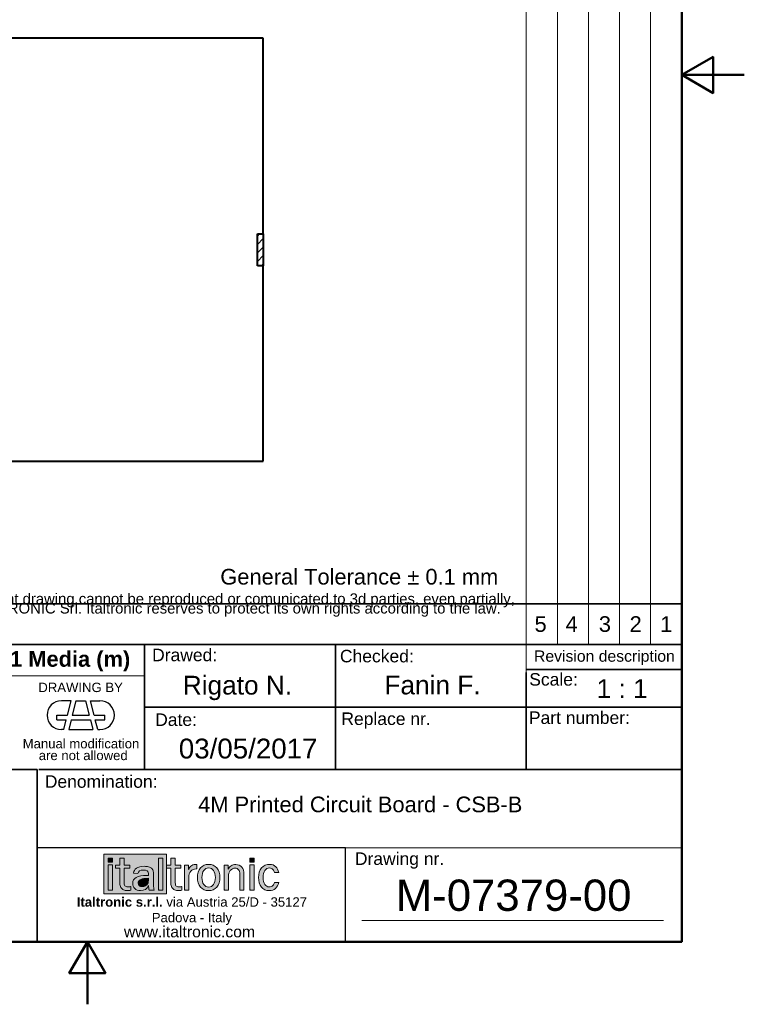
# Model space of a CAD drawing. Header units: millimetres. Extents: x 0 to 210, y 0 to 297.
# Tile 2 of 3: x 94 to 210, y 0 to 157. Entities that reach past the tile are written whole.
import ezdxf
from ezdxf.enums import TextEntityAlignment as Align

# ---------------------------------------------------------------- set-up
doc = ezdxf.new("R2010")
doc.units = ezdxf.units.MM
doc.layers.get('0').update_dxf_attribs({"lineweight": 25})
for name, color, linetype, lineweight in [('AM_0', 7, 'Continuous', 30), ('Bordo_0', 7, 'Continuous', 50), ('Geometria schizzo(ISO)', 7, 'Continuous', 35), ('Livello 1', 7, 'Continuous', 25), ('Simboli(ISO)', 7, 'Continuous', 25), ('Spigoli visibili(ISO)', 7, 'Continuous', 40), ('Tratteggio', 7, 'Continuous', 9)]:
    doc.layers.add(name, color=color, linetype=linetype, lineweight=lineweight)
doc.styles.add('Corrente-ISO', font='arial.ttf')
doc.styles.add('Gruppo1', font='arial.ttf')
doc.styles.get("Standard").update_dxf_attribs({"font": 'arial.ttf'})
doc.styles.add('Stile testo18', font='arial.ttf')
doc.styles.add('Stile testo42', font='arial.ttf')
doc.styles.add('Stile testo43', font='arial.ttf')
doc.styles.add('Stile testo76', font='arial.ttf')
doc.styles.add('Stile testo77', font='arial.ttf')
doc.styles.add('Stile testo92', font='arial.ttf')

# ---------------------------------------------------------------- blocks, each defined once
blk = doc.blocks.new('Bordi Bordo di default')
at = {"layer": 'Bordo_0', "flags": 128}
for points in [[(10, 10), (10, 287), (200, 287), (200, 10), (10, 10)], [(210, 148.5), (200, 148.5), (205, 151.39), (205, 145.61), (200, 148.5)], [(105, 0), (105, 10), (102.11, 5), (107.89, 5), (105, 10)]]:
    blk.add_lwpolyline(points, dxfattribs=at)
blk = doc.blocks.new('Cartigli Italtronic_new')
at = {"layer": 'Tratteggio', "true_color": 0x00aeef}
h = blk.add_hatch(color=140, dxfattribs=at)
edge = h.paths.add_edge_path(flags=0)
edge.add_spline(control_points=[(199.46, 18.16), (199.24, 17.6), (198.81, 17.32), (198.19, 17.32), (197.82, 17.32), (197.52, 17.43), (197.29, 17.65)], knot_values=[2, 2, 2, 2, 3, 3, 3, 4, 4, 4, 4], degree=3, periodic=0)
edge.add_spline(control_points=[(197.29, 17.65), (197.06, 17.87), (196.95, 18.14), (196.95, 18.47), (196.95, 19.33), (197.71, 19.76), (199.22, 19.76), (199.28, 19.76), (199.36, 19.76), (199.46, 19.75)], knot_values=[4, 4, 4, 4, 5, 5, 5, 6, 6, 6, 7, 7, 7, 7], degree=3, periodic=0)
edge.add_line((199.46, 19.75), (199.46, 20.04))
edge.add_spline(control_points=[(199.46, 20.04), (199.46, 20.42), (199.2, 20.62), (198.67, 20.62), (198.15, 20.62), (197.86, 20.42), (197.79, 20.04)], knot_values=[8, 8, 8, 8, 9, 9, 9, 10, 10, 10, 10], degree=3, periodic=0)
edge.add_line((197.79, 20.04), (197.07, 20.14))
edge.add_spline(control_points=[(197.07, 20.14), (197.11, 20.45), (197.27, 20.71), (197.55, 20.91)], knot_values=[11, 11, 11, 11, 12, 12, 12, 12], degree=3, periodic=0)
edge.add_spline(control_points=[(197.55, 20.91), (197.83, 21.11), (198.24, 21.21), (198.78, 21.21), (199.07, 21.21), (199.3, 21.19), (199.49, 21.14)], knot_values=[12, 12, 12, 12, 13, 13, 13, 14, 14, 14, 14], degree=3, periodic=0)
edge.add_spline(control_points=[(199.49, 21.14), (199.67, 21.09), (199.82, 21.01), (199.95, 20.89)], knot_values=[14, 14, 14, 14, 15, 15, 15, 15], degree=3, periodic=0)
edge.add_spline(control_points=[(199.95, 20.89), (200.08, 20.78), (200.16, 20.66), (200.21, 20.52)], knot_values=[15, 15, 15, 15, 16, 16, 16, 16], degree=3, periodic=0)
edge.add_spline(control_points=[(200.21, 20.52), (200.26, 20.39), (200.28, 20.16), (200.28, 19.84)], knot_values=[16, 16, 16, 16, 17, 17, 17, 17], degree=3, periodic=0)
edge.add_line((200.28, 19.84), (200.28, 18.16))
edge.add_spline(control_points=[(200.28, 18.16), (200.28, 17.91), (200.32, 17.66), (200.4, 17.4)], knot_values=[18, 18, 18, 18, 19, 19, 19, 19], degree=3, periodic=0)
edge.add_line((200.4, 17.4), (199.59, 17.4))
edge.add_spline(control_points=[(199.59, 17.4), (199.52, 17.63), (199.48, 17.88), (199.46, 18.16)], knot_values=[1, 1, 1, 1, 2, 2, 2, 2], degree=3, periodic=0)
edge = h.paths.add_edge_path(flags=0)
edge.add_spline(control_points=[(194.93, 18.15), (194.91, 18.3), (194.89, 18.55), (194.89, 18.92)], knot_values=[2, 2, 2, 2, 3, 3, 3, 3], degree=3, periodic=0)
edge.add_line((194.89, 18.92), (194.89, 20.9))
edge.add_line((194.89, 20.9), (194.21, 20.9))
edge.add_line((194.21, 20.9), (194.21, 21.41))
edge.add_line((194.21, 21.41), (194.89, 21.41))
edge.add_line((194.89, 21.41), (194.89, 22.53))
edge.add_line((194.89, 22.53), (195.57, 22.53))
edge.add_line((195.57, 22.53), (195.57, 21.41))
edge.add_line((195.57, 21.41), (196.5, 21.41))
edge.add_line((196.5, 21.41), (196.5, 20.9))
edge.add_line((196.5, 20.9), (195.57, 20.9))
edge.add_line((195.57, 20.9), (195.57, 18.91))
edge.add_spline(control_points=[(195.57, 18.91), (195.57, 18.48), (195.62, 18.2), (195.71, 18.09)], knot_values=[14, 14, 14, 14, 15, 15, 15, 15], degree=3, periodic=0)
edge.add_spline(control_points=[(195.71, 18.09), (195.79, 17.98), (195.94, 17.92), (196.19, 17.92)], knot_values=[15, 15, 15, 15, 16, 16, 16, 16], degree=3, periodic=0)
edge.add_spline(control_points=[(196.19, 17.92), (196.27, 17.92), (196.34, 17.92), (196.4, 17.93)], knot_values=[16, 16, 16, 16, 17, 17, 17, 17], degree=3, periodic=0)
edge.add_spline(control_points=[(196.4, 17.93), (196.46, 17.94), (196.52, 17.95), (196.58, 17.96)], knot_values=[17, 17, 17, 17, 18, 18, 18, 18], degree=3, periodic=0)
edge.add_line((196.58, 17.96), (196.64, 17.98))
edge.add_line((196.64, 17.98), (196.64, 17.4))
edge.add_line((196.64, 17.4), (196.6, 17.39))
edge.add_spline(control_points=[(196.6, 17.39), (196.52, 17.37), (196.43, 17.35), (196.35, 17.34)], knot_values=[21, 21, 21, 21, 22, 22, 22, 22], degree=3, periodic=0)
edge.add_spline(control_points=[(196.35, 17.34), (196.27, 17.33), (196.19, 17.32), (196.11, 17.32), (195.86, 17.32), (195.66, 17.36), (195.49, 17.44)], knot_values=[22, 22, 22, 22, 23, 23, 23, 24, 24, 24, 24], degree=3, periodic=0)
edge.add_spline(control_points=[(195.49, 17.44), (195.32, 17.52), (195.17, 17.64), (195.06, 17.81)], knot_values=[0, 0, 0, 0, 1, 1, 1, 1], degree=3, periodic=0)
edge.add_spline(control_points=[(195.06, 17.81), (195, 17.9), (194.96, 18.01), (194.93, 18.15)], knot_values=[1, 1, 1, 1, 2, 2, 2, 2], degree=3, periodic=0)
h.paths.add_polyline_path([(201.77, 17.39), (201.09, 17.39), (201.09, 22.52), (201.77, 22.52)], flags=0)
h.paths.add_polyline_path([(193.04, 21.45), (193.73, 21.45), (193.73, 17.39), (193.04, 17.39)], flags=0)
h.paths.add_polyline_path([(193.04, 22.53), (193.73, 22.53), (193.73, 21.85), (193.04, 21.85)], flags=0)
h.paths.add_polyline_path([(192.34, 23.15), (202.37, 23.15), (202.37, 16.79), (192.34, 16.79)])
at = {"layer": 'Tratteggio'}
for color, points in [(7, [(193.04, 22.53), (193.73, 22.53), (193.73, 21.85), (193.04, 21.85)]), (7, [(201.09, 17.39), (201.77, 17.39), (201.77, 22.52), (201.09, 22.52)]), (256, [(215.69, 21.85), (216.38, 21.85), (216.38, 22.53), (215.69, 22.53)]), (7, [(193.04, 21.45), (193.73, 21.45), (193.73, 17.39), (193.04, 17.39)]), (256, [(215.69, 17.39), (216.38, 17.39), (216.38, 21.45), (215.69, 21.45)])]:
    blk.add_hatch(color=color, dxfattribs=at).paths.add_polyline_path(points)
h = blk.add_hatch(color=7, dxfattribs=at)
edge = h.paths.add_edge_path()
edge.add_spline(control_points=[(194.93, 18.15), (194.91, 18.3), (194.89, 18.55), (194.89, 18.92)], knot_values=[2, 2, 2, 2, 3, 3, 3, 3], degree=3, periodic=0)
edge.add_line((194.89, 18.92), (194.89, 20.9))
edge.add_line((194.89, 20.9), (194.21, 20.9))
edge.add_line((194.21, 20.9), (194.21, 21.41))
edge.add_line((194.21, 21.41), (194.89, 21.41))
edge.add_line((194.89, 21.41), (194.89, 22.53))
edge.add_line((194.89, 22.53), (195.57, 22.53))
edge.add_line((195.57, 22.53), (195.57, 21.41))
edge.add_line((195.57, 21.41), (196.5, 21.41))
edge.add_line((196.5, 21.41), (196.5, 20.9))
edge.add_line((196.5, 20.9), (195.57, 20.9))
edge.add_line((195.57, 20.9), (195.57, 18.91))
edge.add_spline(control_points=[(195.57, 18.91), (195.57, 18.48), (195.62, 18.2), (195.71, 18.09)], knot_values=[14, 14, 14, 14, 15, 15, 15, 15], degree=3, periodic=0)
edge.add_spline(control_points=[(195.71, 18.09), (195.79, 17.98), (195.94, 17.92), (196.19, 17.92)], knot_values=[15, 15, 15, 15, 16, 16, 16, 16], degree=3, periodic=0)
edge.add_spline(control_points=[(196.19, 17.92), (196.27, 17.92), (196.34, 17.92), (196.4, 17.93)], knot_values=[16, 16, 16, 16, 17, 17, 17, 17], degree=3, periodic=0)
edge.add_spline(control_points=[(196.4, 17.93), (196.46, 17.94), (196.52, 17.95), (196.58, 17.96)], knot_values=[17, 17, 17, 17, 18, 18, 18, 18], degree=3, periodic=0)
edge.add_line((196.58, 17.96), (196.64, 17.98))
edge.add_line((196.64, 17.98), (196.64, 17.4))
edge.add_line((196.64, 17.4), (196.6, 17.39))
edge.add_spline(control_points=[(196.6, 17.39), (196.52, 17.37), (196.43, 17.35), (196.35, 17.34)], knot_values=[21, 21, 21, 21, 22, 22, 22, 22], degree=3, periodic=0)
edge.add_spline(control_points=[(196.35, 17.34), (196.27, 17.33), (196.19, 17.32), (196.11, 17.32), (195.86, 17.32), (195.66, 17.36), (195.49, 17.44)], knot_values=[22, 22, 22, 22, 23, 23, 23, 24, 24, 24, 24], degree=3, periodic=0)
edge.add_spline(control_points=[(195.49, 17.44), (195.32, 17.52), (195.17, 17.64), (195.06, 17.81)], knot_values=[0, 0, 0, 0, 1, 1, 1, 1], degree=3, periodic=0)
edge.add_spline(control_points=[(195.06, 17.81), (195, 17.9), (194.96, 18.01), (194.93, 18.15)], knot_values=[1, 1, 1, 1, 2, 2, 2, 2], degree=3, periodic=0)
h = blk.add_hatch(color=256, dxfattribs=at)
edge = h.paths.add_edge_path()
edge.add_spline(control_points=[(203.09, 18.15), (203.06, 18.3), (203.05, 18.55), (203.05, 18.92)], knot_values=[2, 2, 2, 2, 3, 3, 3, 3], degree=3, periodic=0)
edge.add_line((203.05, 18.92), (203.05, 20.9))
edge.add_line((203.05, 20.9), (202.37, 20.9))
edge.add_line((202.37, 20.9), (202.37, 21.41))
edge.add_line((202.37, 21.41), (203.05, 21.41))
edge.add_line((203.05, 21.41), (203.05, 22.53))
edge.add_line((203.05, 22.53), (203.73, 22.53))
edge.add_line((203.73, 22.53), (203.73, 21.41))
edge.add_line((203.73, 21.41), (204.66, 21.41))
edge.add_line((204.66, 21.41), (204.66, 20.9))
edge.add_line((204.66, 20.9), (203.73, 20.9))
edge.add_line((203.73, 20.9), (203.73, 18.91))
edge.add_spline(control_points=[(203.73, 18.91), (203.73, 18.48), (203.78, 18.2), (203.86, 18.09)], knot_values=[14, 14, 14, 14, 15, 15, 15, 15], degree=3, periodic=0)
edge.add_spline(control_points=[(203.86, 18.09), (203.95, 17.98), (204.1, 17.92), (204.35, 17.92)], knot_values=[15, 15, 15, 15, 16, 16, 16, 16], degree=3, periodic=0)
edge.add_spline(control_points=[(204.35, 17.92), (204.43, 17.92), (204.5, 17.92), (204.56, 17.93)], knot_values=[16, 16, 16, 16, 17, 17, 17, 17], degree=3, periodic=0)
edge.add_spline(control_points=[(204.56, 17.93), (204.62, 17.94), (204.68, 17.95), (204.74, 17.96)], knot_values=[17, 17, 17, 17, 18, 18, 18, 18], degree=3, periodic=0)
edge.add_line((204.74, 17.96), (204.8, 17.98))
edge.add_line((204.8, 17.98), (204.8, 17.4))
edge.add_line((204.8, 17.4), (204.76, 17.39))
edge.add_spline(control_points=[(204.76, 17.39), (204.67, 17.37), (204.59, 17.35), (204.51, 17.34)], knot_values=[21, 21, 21, 21, 22, 22, 22, 22], degree=3, periodic=0)
edge.add_spline(control_points=[(204.51, 17.34), (204.42, 17.33), (204.34, 17.32), (204.26, 17.32), (204.02, 17.32), (203.81, 17.36), (203.64, 17.44)], knot_values=[22, 22, 22, 22, 23, 23, 23, 24, 24, 24, 24], degree=3, periodic=0)
edge.add_spline(control_points=[(203.64, 17.44), (203.47, 17.52), (203.33, 17.64), (203.22, 17.81)], knot_values=[0, 0, 0, 0, 1, 1, 1, 1], degree=3, periodic=0)
edge.add_spline(control_points=[(203.22, 17.81), (203.16, 17.9), (203.11, 18.01), (203.09, 18.15)], knot_values=[1, 1, 1, 1, 2, 2, 2, 2], degree=3, periodic=0)
h = blk.add_hatch(color=7, dxfattribs=at)
edge = h.paths.add_edge_path(flags=0)
edge.add_spline(control_points=[(197.99, 18.12), (197.88, 18.23), (197.82, 18.37), (197.82, 18.52), (197.82, 19.04), (198.37, 19.3), (199.46, 19.3)], knot_values=[-2, -2, -2, -2, -1, -1, -1, 0, 0, 0, 0], degree=3, periodic=0)
edge.add_line((199.46, 19.3), (199.46, 18.96))
edge.add_spline(control_points=[(199.46, 18.96), (199.46, 18.7), (199.38, 18.47), (199.21, 18.26)], knot_values=[-5, -5, -5, -5, -4, -4, -4, -4], degree=3, periodic=0)
edge.add_spline(control_points=[(199.21, 18.26), (199.05, 18.06), (198.81, 17.96), (198.48, 17.96), (198.26, 17.96), (198.1, 18.02), (197.99, 18.12)], knot_values=[-4, -4, -4, -4, -3, -3, -3, -2, -2, -2, -2], degree=3, periodic=0)
edge = h.paths.add_edge_path()
edge.add_spline(control_points=[(199.46, 18.16), (199.24, 17.6), (198.81, 17.32), (198.19, 17.32), (197.82, 17.32), (197.52, 17.43), (197.29, 17.65)], knot_values=[2, 2, 2, 2, 3, 3, 3, 4, 4, 4, 4], degree=3, periodic=0)
edge.add_spline(control_points=[(197.29, 17.65), (197.06, 17.87), (196.95, 18.14), (196.95, 18.47), (196.95, 19.33), (197.71, 19.76), (199.22, 19.76), (199.28, 19.76), (199.36, 19.76), (199.46, 19.75)], knot_values=[4, 4, 4, 4, 5, 5, 5, 6, 6, 6, 7, 7, 7, 7], degree=3, periodic=0)
edge.add_line((199.46, 19.75), (199.46, 20.04))
edge.add_spline(control_points=[(199.46, 20.04), (199.46, 20.42), (199.2, 20.62), (198.67, 20.62), (198.15, 20.62), (197.86, 20.42), (197.79, 20.04)], knot_values=[8, 8, 8, 8, 9, 9, 9, 10, 10, 10, 10], degree=3, periodic=0)
edge.add_line((197.79, 20.04), (197.07, 20.14))
edge.add_spline(control_points=[(197.07, 20.14), (197.11, 20.45), (197.27, 20.71), (197.55, 20.91)], knot_values=[11, 11, 11, 11, 12, 12, 12, 12], degree=3, periodic=0)
edge.add_spline(control_points=[(197.55, 20.91), (197.83, 21.11), (198.24, 21.21), (198.78, 21.21), (199.07, 21.21), (199.3, 21.19), (199.49, 21.14)], knot_values=[12, 12, 12, 12, 13, 13, 13, 14, 14, 14, 14], degree=3, periodic=0)
edge.add_spline(control_points=[(199.49, 21.14), (199.67, 21.09), (199.82, 21.01), (199.95, 20.89)], knot_values=[14, 14, 14, 14, 15, 15, 15, 15], degree=3, periodic=0)
edge.add_spline(control_points=[(199.95, 20.89), (200.08, 20.78), (200.16, 20.66), (200.21, 20.52)], knot_values=[15, 15, 15, 15, 16, 16, 16, 16], degree=3, periodic=0)
edge.add_spline(control_points=[(200.21, 20.52), (200.26, 20.39), (200.28, 20.16), (200.28, 19.84)], knot_values=[16, 16, 16, 16, 17, 17, 17, 17], degree=3, periodic=0)
edge.add_line((200.28, 19.84), (200.28, 18.16))
edge.add_spline(control_points=[(200.28, 18.16), (200.28, 17.91), (200.32, 17.66), (200.4, 17.4)], knot_values=[18, 18, 18, 18, 19, 19, 19, 19], degree=3, periodic=0)
edge.add_line((200.4, 17.4), (199.59, 17.4))
edge.add_spline(control_points=[(199.59, 17.4), (199.52, 17.63), (199.48, 17.88), (199.46, 18.16)], knot_values=[1, 1, 1, 1, 2, 2, 2, 2], degree=3, periodic=0)
h = blk.add_hatch(color=256, dxfattribs=at)
edge = h.paths.add_edge_path()
edge.add_line((205.22, 17.4), (205.9, 17.4))
edge.add_line((205.9, 17.4), (205.9, 19.4))
edge.add_spline(control_points=[(205.9, 19.4), (205.9, 19.84), (206.01, 20.18), (206.22, 20.43)], knot_values=[17, 17, 17, 17, 18, 18, 18, 18], degree=3, periodic=0)
edge.add_spline(control_points=[(206.22, 20.43), (206.43, 20.68), (206.71, 20.8), (207.08, 20.8)], knot_values=[16, 16, 16, 16, 17, 17, 17, 17], degree=3, periodic=0)
edge.add_line((207.08, 20.8), (207.22, 20.8))
edge.add_line((207.22, 20.8), (207.22, 21.48))
edge.add_line((207.22, 21.48), (207.17, 21.48))
edge.add_spline(control_points=[(207.17, 21.48), (207.17, 21.48), (207.17, 21.48), (207.16, 21.48)], knot_values=[11, 11, 11, 11, 12, 12, 12, 12], degree=3, periodic=0)
edge.add_spline(control_points=[(207.16, 21.48), (207.07, 21.49), (207.01, 21.49), (206.96, 21.49)], knot_values=[10, 10, 10, 10, 11, 11, 11, 11], degree=3, periodic=0)
edge.add_spline(control_points=[(206.96, 21.49), (206.68, 21.49), (206.44, 21.41), (206.25, 21.24)], knot_values=[9, 9, 9, 9, 10, 10, 10, 10], degree=3, periodic=0)
edge.add_spline(control_points=[(206.25, 21.24), (206.1, 21.11), (205.97, 20.93), (205.87, 20.71)], knot_values=[8, 8, 8, 8, 9, 9, 9, 9], degree=3, periodic=0)
edge.add_line((205.87, 20.71), (205.87, 21.38))
edge.add_line((205.87, 21.38), (205.22, 21.38))
edge.add_line((205.22, 21.38), (205.22, 17.4))
h = blk.add_hatch(color=256, dxfattribs=at)
edge = h.paths.add_edge_path(flags=0)
edge.add_spline(control_points=[(209.86, 18.31), (210.06, 18.58), (210.16, 18.95), (210.16, 19.42), (210.16, 19.9), (210.06, 20.27), (209.87, 20.54), (209.67, 20.81), (209.41, 20.94), (209.08, 20.94), (208.75, 20.94), (208.49, 20.81), (208.3, 20.54), (208.11, 20.27), (208.01, 19.9), (208.01, 19.42), (208.01, 18.94), (208.11, 18.57), (208.31, 18.3), (208.5, 18.03), (208.75, 17.9), (209.08, 17.9), (209.41, 17.9), (209.67, 18.04), (209.86, 18.31)], knot_values=[0, 0, 0, 0, 1, 1, 1, 2, 2, 2, 3, 3, 3, 4, 4, 4, 5, 5, 5, 6, 6, 6, 7, 7, 7, 8, 8, 8, 8], degree=3, periodic=0)
edge = h.paths.add_edge_path()
edge.add_spline(control_points=[(207.78, 20.94), (207.45, 20.56), (207.29, 20.05), (207.29, 19.42)], knot_values=[2, 2, 2, 2, 3, 3, 3, 3], degree=3, periodic=0)
edge.add_spline(control_points=[(207.29, 19.42), (207.29, 18.8), (207.45, 18.29), (207.78, 17.9)], knot_values=[3, 3, 3, 3, 4, 4, 4, 4], degree=3, periodic=0)
edge.add_spline(control_points=[(207.78, 17.9), (208.11, 17.52), (208.55, 17.32), (209.08, 17.32)], knot_values=[4, 4, 4, 4, 5, 5, 5, 5], degree=3, periodic=0)
edge.add_line((209.08, 17.32), (209.09, 17.32))
edge.add_spline(control_points=[(209.09, 17.32), (209.62, 17.32), (210.06, 17.52), (210.4, 17.9)], knot_values=[6, 6, 6, 6, 7, 7, 7, 7], degree=3, periodic=0)
edge.add_spline(control_points=[(210.4, 17.9), (210.73, 18.29), (210.89, 18.8), (210.89, 19.42)], knot_values=[7, 7, 7, 7, 8, 8, 8, 8], degree=3, periodic=0)
edge.add_spline(control_points=[(210.89, 19.42), (210.89, 20.05), (210.73, 20.56), (210.4, 20.94)], knot_values=[8, 8, 8, 8, 9, 9, 9, 9], degree=3, periodic=0)
edge.add_spline(control_points=[(210.4, 20.94), (210.07, 21.33), (209.62, 21.52), (209.08, 21.52)], knot_values=[0, 0, 0, 0, 1, 1, 1, 1], degree=3, periodic=0)
edge.add_spline(control_points=[(209.08, 21.52), (208.55, 21.52), (208.11, 21.32), (207.78, 20.94)], knot_values=[1, 1, 1, 1, 2, 2, 2, 2], degree=3, periodic=0)
h = blk.add_hatch(color=256, dxfattribs=at)
edge = h.paths.add_edge_path()
edge.add_line((214.07, 19.96), (214.07, 17.4))
edge.add_line((214.07, 17.4), (214.73, 17.4))
edge.add_line((214.73, 17.4), (214.73, 19.91))
edge.add_spline(control_points=[(214.73, 19.91), (214.73, 20.42), (214.62, 20.81), (214.4, 21.08)], knot_values=[18, 18, 18, 18, 19, 19, 19, 19], degree=3, periodic=0)
edge.add_spline(control_points=[(214.4, 21.08), (214.17, 21.35), (213.84, 21.49), (213.42, 21.49)], knot_values=[17, 17, 17, 17, 18, 18, 18, 18], degree=3, periodic=0)
edge.add_spline(control_points=[(213.42, 21.49), (213.14, 21.49), (212.89, 21.42), (212.68, 21.28)], knot_values=[16, 16, 16, 16, 17, 17, 17, 17], degree=3, periodic=0)
edge.add_spline(control_points=[(212.68, 21.28), (212.5, 21.16), (212.34, 21), (212.2, 20.78)], knot_values=[15, 15, 15, 15, 16, 16, 16, 16], degree=3, periodic=0)
edge.add_line((212.2, 20.78), (212.2, 21.38))
edge.add_line((212.2, 21.38), (211.57, 21.38))
edge.add_line((211.57, 21.38), (211.57, 17.4))
edge.add_line((211.57, 17.4), (212.24, 17.4))
edge.add_line((212.24, 17.4), (212.24, 19.6))
edge.add_spline(control_points=[(212.24, 19.6), (212.24, 19.98), (212.34, 20.29), (212.55, 20.54)], knot_values=[4, 4, 4, 4, 5, 5, 5, 5], degree=3, periodic=0)
edge.add_spline(control_points=[(212.55, 20.54), (212.76, 20.79), (213.01, 20.91), (213.32, 20.91)], knot_values=[3, 3, 3, 3, 4, 4, 4, 4], degree=3, periodic=0)
edge.add_spline(control_points=[(213.32, 20.91), (213.56, 20.91), (213.74, 20.83), (213.87, 20.66)], knot_values=[2, 2, 2, 2, 3, 3, 3, 3], degree=3, periodic=0)
edge.add_spline(control_points=[(213.87, 20.66), (214.01, 20.5), (214.07, 20.27), (214.07, 19.96)], knot_values=[1, 1, 1, 1, 2, 2, 2, 2], degree=3, periodic=0)
h = blk.add_hatch(color=256, dxfattribs=at)
edge = h.paths.add_edge_path()
edge.add_spline(control_points=[(219.36, 18.15), (219.2, 18), (219.01, 17.92), (218.78, 17.92)], knot_values=[1, 1, 1, 1, 2, 2, 2, 2], degree=3, periodic=0)
edge.add_spline(control_points=[(218.78, 17.92), (218.48, 17.92), (218.25, 18.05), (218.06, 18.32)], knot_values=[2, 2, 2, 2, 3, 3, 3, 3], degree=3, periodic=0)
edge.add_spline(control_points=[(218.06, 18.32), (217.88, 18.59), (217.78, 18.95), (217.78, 19.42), (217.78, 19.89), (217.88, 20.26), (218.07, 20.53)], knot_values=[3, 3, 3, 3, 4, 4, 4, 5, 5, 5, 5], degree=3, periodic=0)
edge.add_spline(control_points=[(218.07, 20.53), (218.26, 20.81), (218.5, 20.94), (218.8, 20.94)], knot_values=[5, 5, 5, 5, 6, 6, 6, 6], degree=3, periodic=0)
edge.add_spline(control_points=[(218.8, 20.94), (219.02, 20.94), (219.21, 20.86), (219.37, 20.69)], knot_values=[6, 6, 6, 6, 7, 7, 7, 7], degree=3, periodic=0)
edge.add_spline(control_points=[(219.37, 20.69), (219.48, 20.57), (219.56, 20.42), (219.61, 20.24)], knot_values=[7, 7, 7, 7, 8, 8, 8, 8], degree=3, periodic=0)
edge.add_line((219.61, 20.24), (220.28, 20.24))
edge.add_spline(control_points=[(220.28, 20.24), (220.2, 20.61), (220.05, 20.91), (219.83, 21.14)], knot_values=[9, 9, 9, 9, 10, 10, 10, 10], degree=3, periodic=0)
edge.add_spline(control_points=[(219.83, 21.14), (219.57, 21.39), (219.24, 21.52), (218.85, 21.52)], knot_values=[10, 10, 10, 10, 11, 11, 11, 11], degree=3, periodic=0)
edge.add_spline(control_points=[(218.85, 21.52), (218.32, 21.52), (217.88, 21.32), (217.55, 20.94)], knot_values=[11, 11, 11, 11, 12, 12, 12, 12], degree=3, periodic=0)
edge.add_spline(control_points=[(217.55, 20.94), (217.22, 20.56), (217.06, 20.05), (217.06, 19.42)], knot_values=[12, 12, 12, 12, 13, 13, 13, 13], degree=3, periodic=0)
edge.add_spline(control_points=[(217.06, 19.42), (217.06, 18.79), (217.21, 18.28), (217.52, 17.9)], knot_values=[13, 13, 13, 13, 14, 14, 14, 14], degree=3, periodic=0)
edge.add_spline(control_points=[(217.52, 17.9), (217.83, 17.52), (218.25, 17.32), (218.76, 17.32)], knot_values=[14, 14, 14, 14, 15, 15, 15, 15], degree=3, periodic=0)
edge.add_line((218.76, 17.32), (218.76, 17.32))
edge.add_spline(control_points=[(218.76, 17.32), (219.17, 17.32), (219.51, 17.45), (219.78, 17.69)], knot_values=[16, 16, 16, 16, 17, 17, 17, 17], degree=3, periodic=0)
edge.add_spline(control_points=[(219.78, 17.69), (220.03, 17.91), (220.19, 18.22), (220.28, 18.6)], knot_values=[17, 17, 17, 17, 18, 18, 18, 18], degree=3, periodic=0)
edge.add_line((220.28, 18.6), (219.62, 18.6))
edge.add_spline(control_points=[(219.62, 18.6), (219.56, 18.42), (219.47, 18.27), (219.36, 18.15)], knot_values=[0, 0, 0, 0, 1, 1, 1, 1], degree=3, periodic=0)
at = {"layer": 'Tratteggio', "true_color": 0x00aeef}
h = blk.add_hatch(color=140, dxfattribs=at)
edge = h.paths.add_edge_path()
edge.add_spline(control_points=[(197.99, 18.12), (198.1, 18.02), (198.26, 17.96), (198.48, 17.96), (198.81, 17.96), (199.05, 18.06), (199.21, 18.26)], knot_values=[2, 2, 2, 2, 3, 3, 3, 4, 4, 4, 4], degree=3, periodic=0)
edge.add_spline(control_points=[(199.21, 18.26), (199.38, 18.47), (199.46, 18.7), (199.46, 18.96)], knot_values=[4, 4, 4, 4, 5, 5, 5, 5], degree=3, periodic=0)
edge.add_line((199.46, 18.96), (199.46, 19.3))
edge.add_spline(control_points=[(199.46, 19.3), (198.37, 19.3), (197.82, 19.04), (197.82, 18.52), (197.82, 18.37), (197.88, 18.23), (197.99, 18.12)], knot_values=[0, 0, 0, 0, 1, 1, 1, 2, 2, 2, 2], degree=3, periodic=0)
for p, q in [((181.7, 9.16), (181.7, 24.16)), ((230.94, 24.16), (181.7, 24.16)), ((230.94, 9.16), (230.94, 24.16)), ((181.7, 9.16), (230.94, 9.16))]:
    blk.add_line(p, q)
at = {"layer": 'AM_0', "lineweight": 15}
for p, q in [((259.86, 57.39), (259.86, 286.16)), ((264.83, 56.66), (264.83, 286.16)), ((269.8, 56.66), (269.8, 286.16)), ((274.76, 56.66), (274.76, 286.16)), ((279.73, 56.66), (279.73, 286.16)), ((284.7, 286.16), (284.7, 9.16)), ((259.86, 52.16), (259.86, 65.96)), ((181.7, 24.16), (284.7, 24.16)), ((230.95, 9.16), (230.95, 24.16)), ((233.55, 12.53), (281.8, 12.53)), ((284.6, 9.16), (135.2, 9.16))]:
    blk.add_line(p, q, dxfattribs=at)
at = {"layer": 'AM_0', "linetype": 'Continuous', "lineweight": 30}
for p, q in [((187.09, 47.66), (185.57, 47.66)), ((186.51, 45.36), (187.09, 47.66)), ((187.88, 47.66), (187.3, 45.36)), ((187.88, 47.66), (189.41, 47.66)), ((189.41, 47.66), (189.99, 45.36)), ((190.21, 47.66), (191.72, 47.66)), ((190.78, 45.36), (190.21, 47.66)), ((184.81, 45.36), (186.51, 45.36)), ((184.81, 44.59), (184.81, 45.36)), ((184.81, 44.59), (186.32, 44.59)), ((185.93, 43.06), (186.32, 44.59)), ((187.11, 44.59), (186.73, 43.06)), ((187.11, 44.59), (190.18, 44.59)), ((187.3, 45.36), (189.99, 45.36)), ((190.18, 44.59), (190.57, 43.06)), ((190.78, 45.36), (192.49, 45.36)), ((191.36, 43.06), (190.97, 44.59)), ((190.97, 44.59), (192.49, 44.59)), ((192.49, 44.59), (192.49, 45.36)), ((185.93, 43.06), (185.57, 43.06)), ((186.73, 43.06), (190.57, 43.06)), ((191.36, 43.06), (191.72, 43.06))]:
    blk.add_line(p, q, dxfattribs=at)
for centre, start, end in [((185.57, 45.36), 90, 270), ((191.72, 45.36), 270, 90)]:
    blk.add_arc(centre, 2.3, start, end, dxfattribs=at)
at = {"layer": 'Geometria schizzo(ISO)'}
for p, q in [((135.2, 63.16), (259.86, 63.16)), ((259.86, 63.16), (284.7, 63.16)), ((198.86, 56.66), (135.2, 56.66)), ((198.86, 51.66), (198.86, 56.66)), ((198.86, 56.66), (259.86, 56.66)), ((229.36, 56.66), (229.36, 46.66)), ((259.86, 56.66), (284.7, 56.66)), ((259.86, 52.66), (284.7, 52.66)), ((259.86, 52.16), (259.86, 45.66)), ((198.86, 51.66), (198.86, 36.66)), ((198.86, 46.66), (284.7, 46.66)), ((229.36, 46.66), (229.36, 36.66)), ((259.86, 45.66), (259.86, 36.66)), ((166.7, 36.66), (181.7, 36.66)), ((181.7, 36.66), (181.7, 9.16)), ((181.95, 36.66), (284.7, 36.66))]:
    blk.add_line(p, q, dxfattribs=at)
at = {"layer": 'Geometria schizzo(ISO)', "lineweight": 15}
blk.add_line((135.2, 51.66), (198.86, 51.66), dxfattribs=at)
at = {"layer": 'Livello 1', "lineweight": 5}
for p, q in [((192.34, 16.79), (192.34, 23.15)), ((192.34, 23.15), (202.37, 23.15)), ((193.04, 21.85), (193.04, 22.53)), ((193.04, 22.53), (193.73, 22.53)), ((193.73, 22.53), (193.73, 21.85)), ((194.89, 21.41), (194.89, 22.53)), ((194.89, 22.53), (195.57, 22.53)), ((195.57, 22.53), (195.57, 21.41)), ((201.09, 17.39), (201.09, 22.52)), ((201.09, 22.52), (201.77, 22.52)), ((201.77, 22.52), (201.77, 17.39)), ((202.37, 23.15), (202.37, 16.79)), ((203.05, 21.41), (203.05, 22.53)), ((203.05, 22.53), (203.73, 22.53)), ((203.73, 22.53), (203.73, 21.41)), ((215.69, 21.85), (215.69, 22.53)), ((215.69, 22.53), (216.38, 22.53)), ((216.38, 22.53), (216.38, 21.85)), ((193.09, 21.85), (193.04, 21.85)), ((193.04, 17.39), (193.04, 21.45)), ((193.04, 21.45), (193.73, 21.45)), ((193.73, 21.85), (193.09, 21.85)), ((193.73, 21.45), (193.73, 17.39)), ((194.21, 20.9), (194.21, 21.41)), ((194.21, 21.41), (194.89, 21.41)), ((194.89, 20.9), (194.21, 20.9)), ((194.89, 18.92), (194.89, 20.9)), ((195.57, 21.41), (196.5, 21.41)), ((196.5, 20.9), (195.57, 20.9)), ((195.57, 20.9), (195.57, 18.91)), ((196.5, 21.41), (196.5, 20.9)), ((202.37, 20.9), (202.37, 21.41)), ((202.37, 21.41), (203.05, 21.41)), ((203.05, 20.9), (202.37, 20.9)), ((203.05, 18.92), (203.05, 20.9)), ((203.73, 21.41), (204.66, 21.41)), ((204.66, 20.9), (203.73, 20.9)), ((203.73, 20.9), (203.73, 18.91)), ((204.66, 21.41), (204.66, 20.9)), ((205.22, 17.4), (205.22, 21.38)), ((205.22, 21.38), (205.87, 21.38)), ((205.87, 21.38), (205.87, 20.71)), ((207.17, 20.8), (207.08, 20.8)), ((207.17, 21.48), (207.22, 21.48)), ((207.22, 20.8), (207.17, 20.8)), ((207.22, 21.48), (207.22, 20.8)), ((211.57, 17.4), (211.57, 21.38)), ((211.57, 21.38), (212.2, 21.38)), ((212.2, 21.38), (212.2, 20.78)), ((215.74, 21.85), (215.69, 21.85)), ((215.69, 17.39), (215.69, 21.45)), ((215.69, 21.45), (216.38, 21.45)), ((215.74, 21.85), (215.74, 21.9)), ((215.74, 21.9), (215.79, 21.9)), ((215.79, 21.9), (215.74, 21.9)), ((215.74, 21.9), (215.74, 21.85)), ((216.38, 21.85), (215.74, 21.85)), ((216.38, 21.45), (216.38, 17.39)), ((197.79, 20.04), (197.07, 20.14)), ((199.46, 19.75), (199.46, 20.04)), ((199.46, 18.96), (199.46, 19.3)), ((200.28, 19.84), (200.28, 18.16)), ((205.9, 19.4), (205.9, 17.4)), ((212.24, 19.6), (212.24, 17.4)), ((214.07, 17.4), (214.07, 19.96)), ((214.73, 19.91), (214.73, 17.4)), ((219.61, 20.24), (220.28, 20.24)), ((193.09, 17.39), (193.04, 17.39)), ((193.73, 17.39), (193.09, 17.39)), ((196.58, 17.96), (196.64, 17.98)), ((196.64, 17.4), (196.6, 17.39)), ((196.64, 17.98), (196.64, 17.4)), ((200.4, 17.4), (199.59, 17.4)), ((201.14, 17.39), (201.09, 17.39)), ((201.14, 17.39), (201.14, 17.45)), ((201.14, 17.45), (201.18, 17.45)), ((201.18, 17.45), (201.14, 17.45)), ((201.14, 17.45), (201.14, 17.39)), ((201.77, 17.39), (201.14, 17.39)), ((204.74, 17.96), (204.8, 17.98)), ((204.8, 17.4), (204.76, 17.39)), ((204.8, 17.98), (204.8, 17.4)), ((205.26, 17.4), (205.22, 17.4)), ((205.26, 17.4), (205.26, 17.45)), ((205.26, 17.45), (205.31, 17.45)), ((205.31, 17.45), (205.26, 17.45)), ((205.26, 17.45), (205.26, 17.4)), ((205.9, 17.4), (205.26, 17.4)), ((209.08, 17.32), (209.09, 17.32)), ((211.62, 17.4), (211.57, 17.4)), ((211.62, 17.4), (211.62, 17.45)), ((211.62, 17.45), (211.67, 17.45)), ((211.67, 17.45), (211.62, 17.45)), ((211.62, 17.45), (211.62, 17.4)), ((212.24, 17.4), (211.62, 17.4)), ((214.73, 17.4), (214.07, 17.4)), ((215.74, 17.39), (215.69, 17.39)), ((215.74, 17.39), (215.74, 17.44)), ((215.74, 17.44), (215.79, 17.44)), ((215.79, 17.44), (215.74, 17.44)), ((215.74, 17.44), (215.74, 17.39)), ((216.38, 17.39), (215.74, 17.39)), ((218.76, 17.32), (218.76, 17.32)), ((220.28, 18.6), (219.62, 18.6)), ((202.37, 16.79), (192.34, 16.79))]:
    blk.add_line(p, q, dxfattribs=at)
for points in [[(197.07, 20.14), (197.11, 20.45), (197.27, 20.71), (197.55, 20.91)], [(199.49, 21.14), (199.67, 21.09), (199.82, 21.01), (199.95, 20.89)], [(199.95, 20.89), (200.08, 20.78), (200.16, 20.66), (200.21, 20.52)], [(200.21, 20.52), (200.26, 20.39), (200.28, 20.16), (200.28, 19.84)], [(205.87, 20.71), (205.97, 20.93), (206.1, 21.11), (206.25, 21.24)], [(207.08, 20.8), (206.71, 20.8), (206.43, 20.68), (206.22, 20.43)], [(206.25, 21.24), (206.44, 21.41), (206.68, 21.49), (206.96, 21.49)], [(206.96, 21.49), (207.01, 21.49), (207.07, 21.49), (207.16, 21.48)], [(207.16, 21.48), (207.17, 21.48), (207.17, 21.48), (207.17, 21.48)], [(207.78, 20.94), (207.45, 20.56), (207.29, 20.05), (207.29, 19.42)], [(209.08, 21.52), (208.55, 21.52), (208.11, 21.32), (207.78, 20.94)], [(210.4, 20.94), (210.07, 21.33), (209.62, 21.52), (209.08, 21.52)], [(210.89, 19.42), (210.89, 20.05), (210.73, 20.56), (210.4, 20.94)], [(212.2, 20.78), (212.34, 21), (212.5, 21.16), (212.68, 21.28)], [(212.55, 20.54), (212.34, 20.29), (212.24, 19.98), (212.24, 19.6)], [(213.32, 20.91), (213.01, 20.91), (212.76, 20.79), (212.55, 20.54)], [(212.68, 21.28), (212.89, 21.42), (213.14, 21.49), (213.42, 21.49)], [(213.87, 20.66), (213.74, 20.83), (213.56, 20.91), (213.32, 20.91)], [(213.42, 21.49), (213.84, 21.49), (214.17, 21.35), (214.4, 21.08)], [(214.07, 19.96), (214.07, 20.27), (214.01, 20.5), (213.87, 20.66)], [(214.4, 21.08), (214.62, 20.81), (214.73, 20.42), (214.73, 19.91)], [(217.55, 20.94), (217.22, 20.56), (217.06, 20.05), (217.06, 19.42)], [(218.85, 21.52), (218.32, 21.52), (217.88, 21.32), (217.55, 20.94)], [(218.07, 20.53), (218.26, 20.81), (218.5, 20.94), (218.8, 20.94)], [(218.8, 20.94), (219.02, 20.94), (219.21, 20.86), (219.37, 20.69)], [(219.83, 21.14), (219.57, 21.39), (219.24, 21.52), (218.85, 21.52)], [(219.37, 20.69), (219.48, 20.57), (219.56, 20.42), (219.61, 20.24)], [(220.28, 20.24), (220.2, 20.61), (220.05, 20.91), (219.83, 21.14)], [(194.93, 18.15), (194.91, 18.3), (194.89, 18.55), (194.89, 18.92)], [(195.57, 18.91), (195.57, 18.48), (195.62, 18.2), (195.71, 18.09)], [(199.21, 18.26), (199.38, 18.47), (199.46, 18.7), (199.46, 18.96)], [(203.09, 18.15), (203.06, 18.3), (203.05, 18.55), (203.05, 18.92)], [(203.73, 18.91), (203.73, 18.48), (203.78, 18.2), (203.86, 18.09)], [(206.22, 20.43), (206.01, 20.18), (205.9, 19.84), (205.9, 19.4)], [(207.29, 19.42), (207.29, 18.8), (207.45, 18.29), (207.78, 17.9)], [(210.4, 17.9), (210.73, 18.29), (210.89, 18.8), (210.89, 19.42)], [(217.06, 19.42), (217.06, 18.79), (217.21, 18.28), (217.52, 17.9)], [(195.06, 17.81), (195, 17.9), (194.96, 18.01), (194.93, 18.15)], [(195.49, 17.44), (195.32, 17.52), (195.17, 17.64), (195.06, 17.81)], [(195.71, 18.09), (195.79, 17.98), (195.94, 17.92), (196.19, 17.92)], [(196.19, 17.92), (196.27, 17.92), (196.34, 17.92), (196.4, 17.93)], [(196.6, 17.39), (196.52, 17.37), (196.43, 17.35), (196.35, 17.34)], [(196.4, 17.93), (196.46, 17.94), (196.52, 17.95), (196.58, 17.96)], [(199.59, 17.4), (199.52, 17.63), (199.48, 17.88), (199.46, 18.16)], [(200.28, 18.16), (200.28, 17.91), (200.32, 17.66), (200.4, 17.4)], [(203.22, 17.81), (203.16, 17.9), (203.11, 18.01), (203.09, 18.15)], [(203.64, 17.44), (203.47, 17.52), (203.33, 17.64), (203.22, 17.81)], [(203.86, 18.09), (203.95, 17.98), (204.1, 17.92), (204.35, 17.92)], [(204.35, 17.92), (204.43, 17.92), (204.5, 17.92), (204.56, 17.93)], [(204.76, 17.39), (204.67, 17.37), (204.59, 17.35), (204.51, 17.34)], [(204.56, 17.93), (204.62, 17.94), (204.68, 17.95), (204.74, 17.96)], [(207.78, 17.9), (208.11, 17.52), (208.55, 17.32), (209.08, 17.32)], [(209.09, 17.32), (209.62, 17.32), (210.06, 17.52), (210.4, 17.9)], [(217.52, 17.9), (217.83, 17.52), (218.25, 17.32), (218.76, 17.32)], [(218.78, 17.92), (218.48, 17.92), (218.25, 18.05), (218.06, 18.32)], [(218.76, 17.32), (219.17, 17.32), (219.51, 17.45), (219.78, 17.69)], [(219.36, 18.15), (219.2, 18), (219.01, 17.92), (218.78, 17.92)], [(219.62, 18.6), (219.56, 18.42), (219.47, 18.27), (219.36, 18.15)], [(219.78, 17.69), (220.03, 17.91), (220.19, 18.22), (220.28, 18.6)]]:
    blk.add_open_spline(points, degree=3, dxfattribs=at)
for points, knots in [([(197.55, 20.91), (197.83, 21.11), (198.24, 21.21), (198.78, 21.21), (199.07, 21.21), (199.3, 21.19), (199.49, 21.14)], [12, 12, 12, 12, 13, 13, 13, 14, 14, 14, 14]), ([(199.46, 20.04), (199.46, 20.42), (199.2, 20.62), (198.67, 20.62), (198.15, 20.62), (197.86, 20.42), (197.79, 20.04)], [8, 8, 8, 8, 9, 9, 9, 10, 10, 10, 10]), ([(209.86, 18.31), (209.67, 18.04), (209.41, 17.9), (209.08, 17.9), (208.75, 17.9), (208.5, 18.03), (208.31, 18.3), (208.11, 18.57), (208.01, 18.94), (208.01, 19.42), (208.01, 19.9), (208.11, 20.27), (208.3, 20.54), (208.49, 20.81), (208.75, 20.94), (209.08, 20.94), (209.41, 20.94), (209.67, 20.81), (209.87, 20.54), (210.06, 20.27), (210.16, 19.9), (210.16, 19.42), (210.16, 18.95), (210.06, 18.58), (209.86, 18.31)], [0, 0, 0, 0, 1, 1, 1, 2, 2, 2, 3, 3, 3, 4, 4, 4, 5, 5, 5, 6, 6, 6, 7, 7, 7, 8, 8, 8, 8]), ([(218.06, 18.32), (217.88, 18.59), (217.78, 18.95), (217.78, 19.42), (217.78, 19.89), (217.88, 20.26), (218.07, 20.53)], [3, 3, 3, 3, 4, 4, 4, 5, 5, 5, 5]), ([(197.29, 17.65), (197.06, 17.87), (196.95, 18.14), (196.95, 18.47), (196.95, 19.33), (197.71, 19.76), (199.22, 19.76), (199.28, 19.76), (199.36, 19.76), (199.46, 19.75)], [4, 4, 4, 4, 5, 5, 5, 6, 6, 6, 7, 7, 7, 7]), ([(199.46, 19.3), (198.37, 19.3), (197.82, 19.04), (197.82, 18.52), (197.82, 18.37), (197.88, 18.23), (197.99, 18.12)], [0, 0, 0, 0, 1, 1, 1, 2, 2, 2, 2]), ([(196.35, 17.34), (196.27, 17.33), (196.19, 17.32), (196.11, 17.32), (195.86, 17.32), (195.66, 17.36), (195.49, 17.44)], [22, 22, 22, 22, 23, 23, 23, 24, 24, 24, 24]), ([(199.46, 18.16), (199.24, 17.6), (198.81, 17.32), (198.19, 17.32), (197.82, 17.32), (197.52, 17.43), (197.29, 17.65)], [2, 2, 2, 2, 3, 3, 3, 4, 4, 4, 4]), ([(197.99, 18.12), (198.1, 18.02), (198.26, 17.96), (198.48, 17.96), (198.81, 17.96), (199.05, 18.06), (199.21, 18.26)], [2, 2, 2, 2, 3, 3, 3, 4, 4, 4, 4]), ([(204.51, 17.34), (204.42, 17.33), (204.34, 17.32), (204.26, 17.32), (204.02, 17.32), (203.81, 17.36), (203.64, 17.44)], [22, 22, 22, 22, 23, 23, 23, 24, 24, 24, 24])]:
    blk.add_open_spline(points, degree=3, knots=knots, dxfattribs=at)
at = {"color": 5, "true_color": 0x0000ff, "style": 'Stile testo43'}
for s, p in [('5', (261.17, 58.67)), ('4', (266.14, 58.67)), ('3', (271.45, 58.67)), ('2', (276.36, 58.67)), ('1', (281.25, 58.67))]:
    blk.add_text(s, height=2.5, dxfattribs=at).set_placement(p)
at = {"insert": (198.3, 66.33), "char_height": 3.1669, "width": 123.5662, "attachment_point": 2, "line_spacing_factor": 0.534655, "style": 'Gruppo1'}
blk.add_mtext('\\fArial|b0|i0;\\H1.7000;\\PRESERVED PROPERTY:The present drawing cannot be reproduced or comunicated to 3d parties, even partially, without the authorization of  ITALTRONIC Srl. Italtronic reserves to protect its own rights according to the law.', dxfattribs=at)
at = {"insert": (206.41, 16.26), "char_height": 1.5, "width": 41.1241, "attachment_point": 2, "line_spacing_factor": 0.996}
blk.add_mtext('\\fArial|b1|i0;\\H1.5000;Italtronic s.r.l.\\fArial|b0|i0;\\H1.5000; via Austria 25/D - 35127 Padova - Italy', dxfattribs=at)
at = {"insert": (195.55, 11.66), "char_height": 1.8, "attachment_point": 1, "line_spacing_factor": 0.2988}
blk.add_mtext('\\fArial|b0|i0;\\H1.8000;{www.italtronic.com}', dxfattribs=at)
at = {"layer": 'AM_0'}
for s, height, style, p in [('Drawed:', 2, 'Stile testo42', (200.05, 53.98)), ('Checked:', 2, 'Stile testo42', (230.07, 53.8)), ('Revision description', 1.8, 'Stile testo92', (261.09, 53.9)), ('Scale:', 2, 'Stile testo42', (260.33, 50.08)), ('DRAWING BY', 1.5, 'Stile testo76', (181.87, 49.05)), ('Date:', 2, 'Stile testo42', (200.54, 43.64)), ('Replace nr.', 2, 'Stile testo42', (230.3, 43.79)), ('Part number:', 2, 'Stile testo42', (260.27, 43.96)), ('Manual modification', 1.5, 'Stile testo76', (179.37, 40.06)), ('are not allowed', 1.5, 'Stile testo76', (181.94, 38.18)), ('Denomination:', 2, 'Stile testo42', (182.9, 33.76)), ('Drawing nr.', 2, 'Stile testo42', (232.46, 21.43))]:
    blk.add_text(s, height=height, dxfattribs=dict(at, style=style)).set_placement(p)
at = {"layer": 'AM_0', "style": 'Stile testo43'}
blk.add_text('4M Printed Circuit Board - CSB-B', height=2.5, dxfattribs=at).set_placement((233.32, 29.85), align=Align.CENTER)
at = {"layer": 'AM_0'}
for tag, p, height, style in [('PROGETTISTA_001', (204.96, 48.65), 3, 'Stile testo77'), ('VERIFICATO_DA_001', (237.18, 48.68), 3, 'Stile testo77'), ('Scale_1_001', (271.09, 48.11), 3, 'Stile testo77'), ('DATA_CREAZIONE_001', (204.32, 38.44), 3.17, 'Gruppo1'), ('NUMERO_PARTE_001', (239, 14.09), 5, 'Stile testo18')]:
    blk.add_attdef(tag, p, '', height=height, dxfattribs=dict(at, style=style))
at = {"layer": 'AM_0', "style": 'Stile testo43'}
blk.add_attdef('Sostituisce', text='', height=2.5, dxfattribs=at).set_placement((245.27, 41.57), align=Align.TOP_CENTER)
at = {"layer": 'Simboli(ISO)', "color": 7, "insert": (175.21, 53.97), "char_height": 2.5, "attachment_point": 5, "style": 'Corrente-ISO'}
blk.add_mtext('\\fArial|b1|i0;\\H2.5000;UNI EN 22768/1 Media (m)', dxfattribs=at)
at = {"layer": 'Simboli(ISO)', "color": 7, "style": 'Corrente-ISO'}
blk.add_attdef('Part_number', text='', height=2.5, dxfattribs=at).set_placement((260.96, 41.28), align=Align.TOP_LEFT)

msp = doc.modelspace()

# ---------------------------------------------------------------- hatches: boundary and pattern name
at = {"layer": 'Tratteggio'}
h = msp.add_hatch(dxfattribs=at)
h.set_pattern_fill('ANSI31', color=256, scale=7.62, style=0)
h.set_pattern_definition([(45, (0, 0), (-0.673519, 0.673519), [])])
h.paths.add_polyline_path([(133.12, 118.01), (132.18, 118.01), (132.18, 123.11), (133.12, 123.11)])

# ---------------------------------------------------------------- linework, layer by layer
at = {"layer": 'Spigoli visibili(ISO)'}
for p, q in [((133.12, 154.36), (74.47, 154.36)), ((133.12, 123.11), (133.12, 154.36)), ((132.18, 123.11), (133.12, 123.11)), ((132.18, 118.01), (132.18, 123.11)), ((133.12, 123.11), (133.12, 118.01)), ((133.12, 118.01), (132.18, 118.01)), ((133.12, 86.76), (133.12, 118.01)), ((74.47, 86.76), (133.12, 86.76))]:
    msp.add_line(p, q, dxfattribs=at)

# ---------------------------------------------------------------- block references
msp.add_blockref('Bordi Bordo di default', (0, 0))
msp.add_blockref('Cartigli Italtronic_new', (-84.7, 0.84)).add_auto_attribs({'NUMERO_PARTE_001': 'M-07379-00', 'DATA_CREAZIONE_001': '03/05/2017', 'Scale_1_001': '1 : 1', 'VERIFICATO_DA_001': 'Fanin F.', 'PROGETTISTA_001': 'Rigato N.'})

# ---------------------------------------------------------------- texts
at = {"layer": 'Simboli(ISO)', "color": 7, "insert": (126.25, 69.57), "char_height": 2.5, "width": 44.4188, "attachment_point": 1, "style": 'Corrente-ISO'}
msp.add_mtext('{\\fArial|b0|i0;General Tolerance ± 0.1 mm}', dxfattribs=at)

doc.saveas('drawing.dxf')
